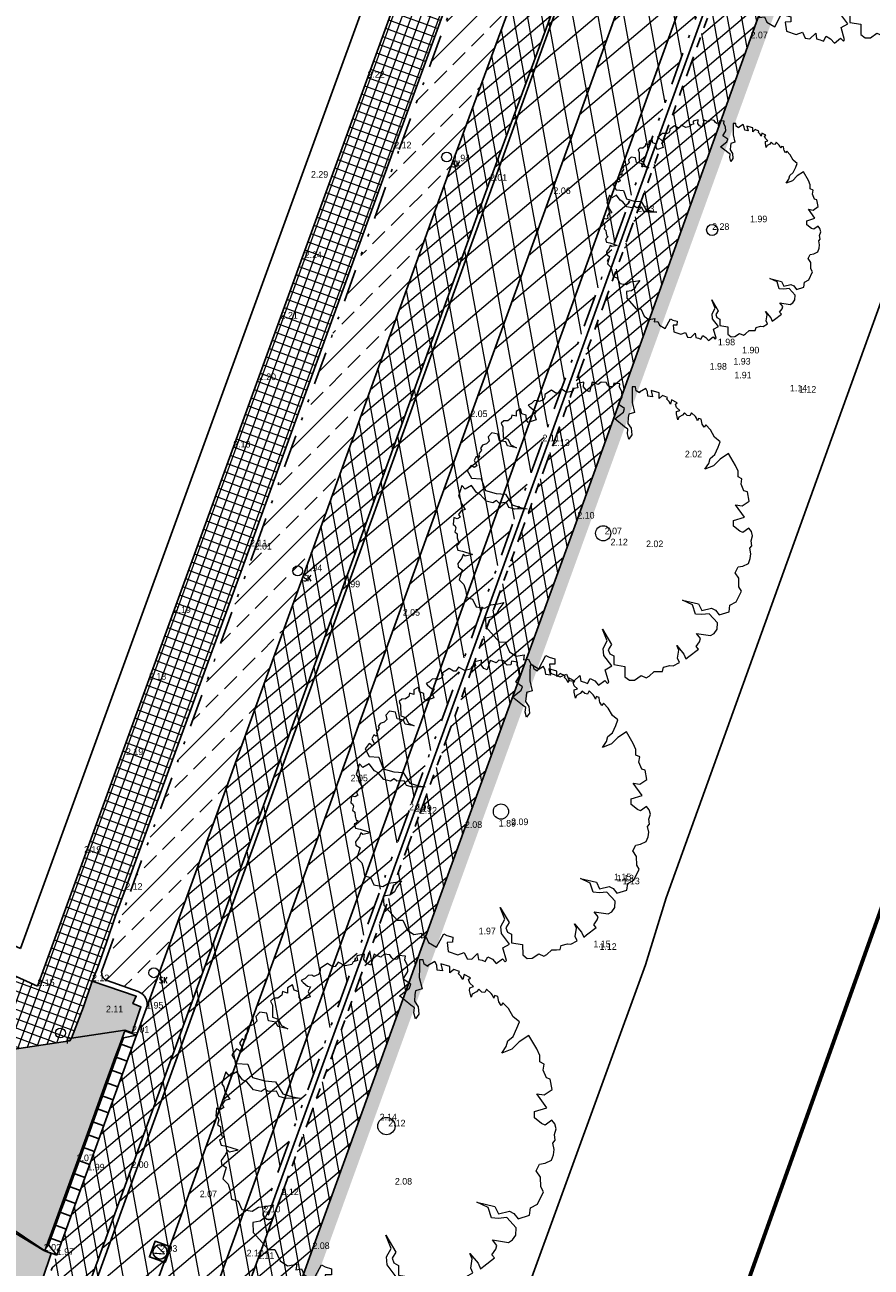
# Model space of a CAD drawing. Header units: metres. Extents: x 136326 to 137932, y 453212 to 454725.
# Tile 56 of 92: x 136622 to 136652, y 453976 to 454021. Entities that reach past the tile are written whole.
import ezdxf
from ezdxf.enums import TextEntityAlignment as Align

# ---------------------------------------------------------------- set-up
doc = ezdxf.new("R2010")
doc.units = ezdxf.units.M
doc.linetypes.add('DIVIDE__G5', pattern=[3.75, 1.5, -0.75, 0, -0.75, 0, -0.75])
doc.linetypes.add('PHANTOM__G5', pattern=[5.25, 1.5, -0.75, 0.75, -0.75, 0.75, -0.75])
for name, color, linetype, lineweight in [('-DR-alg-bladkaders viewports', 7, 'Continuous', 60), ('-DR-bs-boom', 253, 'Continuous', 13), ('-DR-v-gr-gras', 72, 'Continuous', 9), ('-DR-v-vh-arc-asfalt opbreken', 252, 'Continuous', 9), ('-DR-v-vh-arc-asfalt opbreken middengeleiders', 252, 'Continuous', 9), ('-DR-v-vh-arc-bss grijs keiformaat', 252, 'Continuous', 9), ('-DR-v-vh-arc-dubbelklinkers', 254, 'Continuous', 9), ('-DR-v-vh-arc-tegels', 252, 'Continuous', 9)]:
    doc.layers.add(name, color=color, linetype=linetype, lineweight=lineweight)
doc.layers.add('-DR-alg-hulplijnen', color=210, linetype='Continuous', plot=False)
doc.layers.add('-DR-alg-hulplijnen hartlijn asfalt nieuwe fietsstraat', color=7, linetype='Continuous', true_color=0xad72b6, plot=False)
doc.layers.add('-DR-alg-hulplijnen kantverharding asfalt nieuwe fietsstraat', color=7, linetype='Continuous', true_color=0xff9429, plot=False)
for name, color, linetype in [('-DR-alg-projectgrens 1-200', 3, 'PROJECTGRENS_1-200'), ('-DR-bs-txt-hoogtemaat', 253, 'Continuous'), ('-DR-nw-vh-scheiding erfgrens en bebouwing', 3, 'Continuous'), ('-DR-v-rio-putafdekking', 1, 'Continuous'), ('-DR-v-vh-band 18-20x25', 5, 'DIVIDE__G5'), ('-DR-v-vh-band achterkant band', 1, 'Continuous'), ('-DR-v-vh-band inritband 450x150x500mm', 2, 'Continuous'), ('-DR-v-vh-band RWS', 5, 'PHANTOM__G5'), ('-DR-v-vh-kantverharding', 4, 'Continuous'), ('-DR-v-vh-kantverharding asfalt fietspad', 2, 'Continuous')]:
    doc.layers.add(name, color=color, linetype=linetype)
for name, color, linetype, lineweight, true_color in [('-DR-v-inr-wegbebakening-diamantkoppaal', 1, 'Continuous', 0, 0xff0000), ('-DR-v-vh-arc-asfalt fietspad', 7, 'Continuous', 9, 0xdfbfc7), ('B-ME-IE-MEUBILAIR_STRAATKOLK-S', 1, 'Continuous', 0, 0xff0000)]:
    doc.layers.add(name, color=color, linetype=linetype, lineweight=lineweight, true_color=true_color)
doc.styles.add('18_100', font='romans', dxfattribs={"width": 0.8, "height": 0.18})
doc.styles.add('18_200', font='romans', dxfattribs={"width": 0.8, "height": 0.36})
doc.styles.add('Drong', font='txt', dxfattribs={"height": 1.8})
doc.linetypes.add('PROJECTGRENS_1-200', pattern='A,0.32,-0.13,[133,ltypeshp.shx,S=0.13,R=0,X=-0.13,Y=0],-0.13,1.27', length=1.85)
pattern_1 = [(220.33562535, (0, 0), (0.3301045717, -0.388755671), []), (280.33562535, (0, 0), (0.5017245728, 0.0915011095), [])]
pattern_2 = [(220.33563, (136419.718, 453326.2367), (0.5825375, -0.6860394), []), (280.33563, (136419.718, 453326.2367), (0.8853963, 0.16147255), [])]

# ---------------------------------------------------------------- blocks, each defined once
blk = doc.blocks.new('*U48')
for points in [[(2.899, 7.99), (2.468, 8.147), (2.298, 7.677), (2.729, 7.52)], [(2.729, 7.52), (2.298, 7.677), (2.127, 7.207), (2.558, 7.05)], [(2.899, 7.99), (2.43, 7.895), (2.345, 7.66)], [(2.345, 7.66), (2.174, 7.19)], [(2.558, 7.05), (2.127, 7.207), (1.956, 6.737), (2.388, 6.58)], [(2.174, 7.19), (2.003, 6.72)], [(2.388, 6.58), (1.956, 6.737), (1.786, 6.267), (2.217, 6.11)], [(2.003, 6.72), (1.833, 6.25)], [(2.217, 6.11), (1.786, 6.267), (1.615, 5.797), (2.047, 5.64)], [(1.833, 6.25), (1.662, 5.78)], [(2.047, 5.64), (1.615, 5.797), (1.445, 5.327), (1.876, 5.17)], [(1.662, 5.78), (1.492, 5.31)], [(1.876, 5.17), (1.445, 5.327), (1.274, 4.857), (1.705, 4.7)], [(1.492, 5.31), (1.321, 4.84)], [(1.705, 4.7), (1.274, 4.857), (1.104, 4.387), (1.535, 4.23)], [(1.321, 4.84), (1.151, 4.37)], [(1.535, 4.23), (1.104, 4.387), (0.933, 3.917), (1.364, 3.76)], [(1.151, 4.37), (0.98, 3.9)], [(1.364, 3.76), (0.933, 3.917), (0.763, 3.447), (1.194, 3.29)], [(0.98, 3.9), (0.81, 3.43)], [(1.194, 3.29), (0.763, 3.447), (0.592, 2.977), (1.023, 2.82)], [(0.81, 3.43), (0.639, 2.959)], [(1.023, 2.82), (0.592, 2.977), (0.422, 2.507), (0.853, 2.35)], [(0.639, 2.959), (0.469, 2.489)], [(0.853, 2.35), (0.422, 2.507), (0.251, 2.037), (0.682, 1.88)], [(0.469, 2.489), (0.298, 2.019)], [(0.682, 1.88), (0.251, 2.037), (0.08, 1.567), (0.512, 1.41)], [(0.298, 2.019), (0.127, 1.549)], [(0.512, 1.41), (0.08, 1.567), (-0.09, 1.096), (0.341, 0.94)], [(0.127, 1.549), (-0.043, 1.079)], [(0.341, 0.94), (-0.09, 1.096), (-0.261, 0.626), (0.171, 0.47)], [(-0.043, 1.079), (-0.214, 0.609)], [(0.171, 0.47), (-0.261, 0.626), (-0.431, 0.156), (0, 0)], [(0, 0), (-0.299, 0.374), (-0.214, 0.609)]]:
    blk.add_lwpolyline(points)
blk = doc.blocks.new('STRAATKOLK')
blk.add_ellipse((0, 0), major_axis=(-0.127, 0.127), ratio=1, start_param=3.926991, end_param=10.210176)
at = {"style": '18_100', "width": 0.8}
blk.add_text('SK', height=0.216, dxfattribs=at).set_placement((0.193, -0.375))
at = {"style": '18_200', "width": 0.8}
blk.add_attdef('HOOGTE', (0.29, 0.211), '', height=0.25, dxfattribs=at)
blk = doc.blocks.new('PAAL')
blk.add_ellipse((0, 0), major_axis=(-0.181, 0), ratio=1, start_param=3.926991, end_param=10.210176)
at = {"style": '18_200', "width": 0.8}
blk.add_text('P', height=0.218, dxfattribs=at).set_placement((0.219, -0.382))
blk.add_attdef('HOOGTE', (0.236, 0.203), '', height=0.25, dxfattribs=at)
blk = doc.blocks.new('Boom bestaand 1')
blk.add_lwpolyline([(-0.0612, 0.3923), (-0.0736, 0.4117), (-0.087, 0.4225), (-0.0926, 0.4415), (-0.1106, 0.4615), (-0.1242, 0.4751), (-0.1453, 0.464), (-0.1728, 0.4611), (-0.1945, 0.4533), (-0.1892, 0.4456), (-0.2017, 0.4432), (-0.2068, 0.4444), (-0.2172, 0.4471), (-0.2235, 0.4396), (-0.2169, 0.4339), (-0.2271, 0.4339), (-0.2331, 0.433), (-0.2499, 0.4257), (-0.2427, 0.4167), (-0.2476, 0.4092), (-0.2589, 0.4043), (-0.2544, 0.3953), (-0.2533, 0.3814), (-0.2458, 0.3746), (-0.266, 0.3788), (-0.2728, 0.3822), (-0.2717, 0.3934), (-0.2848, 0.3874), (-0.2965, 0.3882), (-0.2987, 0.3953), (-0.3145, 0.3822), (-0.3029, 0.3735), (-0.3141, 0.372), (-0.3232, 0.3686), (-0.3277, 0.3731), (-0.3404, 0.3607), (-0.3359, 0.3465), (-0.3526, 0.3537), (-0.3703, 0.3325), (-0.3491, 0.329), (-0.3569, 0.3156), (-0.371, 0.3198), (-0.3837, 0.3191), (-0.3802, 0.2951), (-0.3781, 0.2944), (-0.3887, 0.2873), (-0.4014, 0.2902), (-0.4056, 0.2803), (-0.3837, 0.2704), (-0.359, 0.2591), (-0.3251, 0.2535), (-0.3272, 0.2337), (-0.318, 0.228), (-0.3011, 0.2189), (-0.282, 0.2224), (-0.2608, 0.2153), (-0.2523, 0.2012), (-0.27, 0.204), (-0.2834, 0.2118), (-0.2947, 0.2047), (-0.3322, 0.185), (-0.3413, 0.2203), (-0.3505, 0.2287), (-0.3724, 0.2146), (-0.388, 0.2358), (-0.4042, 0.2415), (-0.4226, 0.2415), (-0.4315, 0.2467), (-0.4416, 0.2292), (-0.4325, 0.2224), (-0.436, 0.2111), (-0.4423, 0.2083), (-0.453, 0.2067), (-0.4613, 0.1921), (-0.4572, 0.18), (-0.4671, 0.1702), (-0.4727, 0.1652), (-0.4473, 0.144), (-0.4565, 0.1356), (-0.4706, 0.132), (-0.484, 0.1398), (-0.4883, 0.1172), (-0.4847, 0.1158), (-0.4748, 0.1137), (-0.477, 0.101), (-0.4713, 0.0946), (-0.4748, 0.0748), (-0.4932, 0.0607), (-0.4854, 0.0473), (-0.4875, 0.0402), (-0.5017, 0.0304), (-0.4974, 0.0049), (-0.4897, 0.0021), (-0.4832, -0.006), (-0.4832, -0.0211), (-0.4886, -0.0247), (-0.4921, -0.0353), (-0.4877, -0.0469), (-0.4868, -0.0593), (-0.4797, -0.0567), (-0.4646, -0.0487), (-0.4592, -0.0416), (-0.4495, -0.0531), (-0.4326, -0.0549), (-0.4342, -0.0824), (-0.4439, -0.0844), (-0.4591, -0.0789), (-0.4694, -0.0898), (-0.4853, -0.0874), (-0.4835, -0.1044), (-0.469, -0.1108), (-0.4787, -0.1222), (-0.4698, -0.128), (-0.4666, -0.142), (-0.4712, -0.1535), (-0.4673, -0.1649), (-0.4544, -0.1649), (-0.422, -0.1781), (-0.41, -0.1658), (-0.3893, -0.1644), (-0.3736, -0.1512), (-0.391, -0.1753), (-0.4052, -0.1753), (-0.417, -0.1934), (-0.4393, -0.1893), (-0.4502, -0.206), (-0.443, -0.2225), (-0.4293, -0.2254), (-0.424, -0.2366), (-0.4254, -0.251), (-0.4188, -0.2613), (-0.4123, -0.2603), (-0.4066, -0.2696), (-0.4013, -0.2747), (-0.3966, -0.2735), (-0.3925, -0.2806), (-0.3993, -0.2847), (-0.3905, -0.2962), (-0.3764, -0.2947), (-0.3703, -0.2952), (-0.369, -0.3047), (-0.3739, -0.3072), (-0.379, -0.3111), (-0.3686, -0.3301), (-0.3402, -0.3274), (-0.325, -0.2991), (-0.284, -0.3012), (-0.2611, -0.2728), (-0.2463, -0.245), (-0.2054, -0.239), (-0.1868, -0.2166), (-0.1743, -0.1981), (-0.1896, -0.2363), (-0.2027, -0.2526), (-0.2201, -0.2532), (-0.2283, -0.2756), (-0.2392, -0.281), (-0.237, -0.2947), (-0.2507, -0.3132), (-0.2791, -0.3219), (-0.2898, -0.3304), (-0.3173, -0.3368), (-0.3146, -0.3612), (-0.3304, -0.3661), (-0.3025, -0.3907), (-0.2927, -0.3885), (-0.278, -0.3918), (-0.2529, -0.3874), (-0.2548, -0.4016), (-0.2471, -0.4137), (-0.2373, -0.413), (-0.2359, -0.4235), (-0.244, -0.4329), (-0.2234, -0.4441), (-0.2184, -0.4397), (-0.2103, -0.44), (-0.1991, -0.4488), (-0.19, -0.4441), (-0.1778, -0.4485), (-0.164, -0.4505), (-0.1606, -0.4451), (-0.1549, -0.4573), (-0.1555, -0.4613), (-0.14, -0.4627), (-0.1312, -0.4505), (-0.1096, -0.4259), (-0.1073, -0.4238), (-0.1116, -0.4488), (-0.1194, -0.4525), (-0.1103, -0.462), (-0.0992, -0.4807), (-0.089, -0.4841), (-0.0747, -0.4752), (-0.0482, -0.4977), (-0.0278, -0.4895), (-0.0108, -0.4916), (0.0157, -0.4977), (0.0286, -0.4827), (0.0558, -0.482), (0.072, -0.457), (0.069, -0.4349), (0.0757, -0.4119), (0.0796, -0.3924), (0.0927, -0.4156), (0.1039, -0.4278), (0.1075, -0.4466), (0.1025, -0.468), (0.1299, -0.4785), (0.1933, -0.4575), (0.2001, -0.44), (0.2363, -0.4392), (0.2587, -0.4253), (0.2652, -0.3991), (0.2784, -0.4081), (0.2832, -0.3913), (0.3018, -0.3913), (0.3264, -0.3733), (0.2952, -0.3338), (0.3048, -0.3266), (0.3174, -0.3112), (0.333, -0.3182), (0.3264, -0.335), (0.3552, -0.3436), (0.3781, -0.3189), (0.3793, -0.296), (0.4017, -0.296), (0.4096, -0.2826), (0.4002, -0.2572), (0.4186, -0.2622), (0.4261, -0.2522), (0.4345, -0.2443), (0.4231, -0.2298), (0.4365, -0.2194), (0.4544, -0.2139), (0.448, -0.1886), (0.4609, -0.1841), (0.4584, -0.1786), (0.4161, -0.1731), (0.4136, -0.1478), (0.3708, -0.1582), (0.3489, -0.1512), (0.3315, -0.1289), (0.2902, -0.1279), (0.3474, -0.1209), (0.3593, -0.1378), (0.3737, -0.1384), (0.3856, -0.1284), (0.4119, -0.1403), (0.4319, -0.109), (0.4632, -0.1221), (0.4795, -0.1133), (0.4858, -0.0977), (0.4808, -0.0718), (0.4943, -0.0594), (0.4931, -0.0482), (0.4862, -0.0269), (0.4918, -0.0131), (0.4962, -0.0015), (0.4851, 0.0073), (0.4884, 0.0283), (0.494, 0.0383), (0.4918, 0.0615), (0.4763, 0.0609), (0.4531, 0.0758), (0.4365, 0.0758), (0.4719, 0.0863), (0.489, 0.0863), (0.4862, 0.0979), (0.4761, 0.1368), (0.4651, 0.1329), (0.455, 0.15), (0.4464, 0.1571), (0.4261, 0.1516), (0.4511, 0.1914), (0.4495, 0.2054), (0.4402, 0.2194), (0.4215, 0.2288), (0.3832, 0.2155), (0.3754, 0.1921), (0.3661, 0.1742), (0.3341, 0.1773), (0.3068, 0.1532), (0.3395, 0.1968), (0.3637, 0.1976), (0.3692, 0.2304), (0.3801, 0.2397), (0.3996, 0.2444), (0.4034, 0.279), (0.3842, 0.2903), (0.3824, 0.313), (0.3563, 0.3433), (0.3406, 0.3414), (0.3141, 0.3521), (0.2925, 0.3482), (0.2787, 0.3649), (0.2826, 0.3806), (0.2817, 0.4012), (0.2696, 0.4131), (0.256, 0.4212), (0.2376, 0.4248), (0.2327, 0.4339), (0.2168, 0.4384), (0.2036, 0.45), (0.1887, 0.4518), (0.1757, 0.4483), (0.1806, 0.4248), (0.1727, 0.4169), (0.1492, 0.4041), (0.1325, 0.412), (0.1367, 0.4496), (0.0873, 0.4385), (0.0991, 0.4571), (0.0942, 0.4846), (0.0638, 0.4915), (0.0559, 0.4826), (0.0314, 0.4826), (0.0166, 0.4925), (0.0058, 0.4836), (-0.0114, 0.491), (-0.0324, 0.4905), (-0.0772, 0.485), (-0.0717, 0.4517), (-0.0599, 0.4236), (-0.0612, 0.3923)])
blk.add_circle((0, 0), 0.0251)
blk = doc.blocks.new('*U146')
at = {"color": 0}
blk.add_lwpolyline([(-0.276, -0.332), (0.331, -0.276), (0.276, 0.331), (-0.332, 0.276)], close=True, dxfattribs=at)
at = {"color": 0, "ltscale": 0.5}
blk.add_circle((0, 0), 0.26, dxfattribs=at)
at = {"style": 'Drong'}
blk.add_text('V', height=0.36, dxfattribs=at).set_placement((0, 0), align=Align.MIDDLE_CENTER)

msp = doc.modelspace()

# ---------------------------------------------------------------- hatches: boundary and pattern name
at = {"layer": '-DR-v-gr-gras'}
h = msp.add_hatch(dxfattribs=at)
h.set_pattern_fill('ANSI36', color=256, scale=0.2, angle=79.41894637)
edge = h.paths.add_edge_path()
edge.add_line((136620.924, 453946.514), (136619.567, 453941.726))
edge.add_line((136619.567, 453941.726), (136619.427, 453941.385))
edge.add_line((136619.427, 453941.385), (136619.061, 453940.311))
edge.add_line((136619.061, 453940.311), (136618.721, 453939.229))
edge.add_line((136618.721, 453939.229), (136618.41, 453938.138))
edge.add_line((136618.41, 453938.138), (136618.143, 453937.108))
edge.add_line((136618.143, 453937.108), (136617.901, 453936.071))
edge.add_line((136617.901, 453936.071), (136617.683, 453935.029))
edge.add_line((136617.683, 453935.029), (136617.41, 453933.537))
edge.add_line((136617.41, 453933.537), (136620.588, 453942.314))
edge.add_arc((136570.849, 453960.325), 52.9, 340.0947, 343.9087)
edge.add_line((136621.676, 453945.662), (136623.253, 453951.13))
edge.add_arc((136668.508, 453938.075), 47.1, 160.0947, 163.9087, ccw=False)
edge.add_line((136624.222, 453954.111), (136660.14, 454053.226))
edge.add_line((136660.14, 454053.226), (136661.74, 454052.55))
edge.add_line((136661.74, 454052.55), (136663.585, 454057.802))
edge.add_line((136663.585, 454057.802), (136661.993, 454058.364))
edge.add_line((136661.993, 454058.364), (136664.665, 454065.706))
edge.add_line((136664.665, 454065.706), (136668.938, 454064.154))
edge.add_line((136668.938, 454064.154), (136671.612, 454071.617))
edge.add_line((136671.612, 454071.617), (136667.338, 454073.17))
edge.add_line((136667.338, 454073.17), (136678.286, 454103.417))
edge.add_line((136678.286, 454103.417), (136677.838, 454103.577))
edge.add_line((136677.838, 454103.577), (136624.842, 453957.248))
edge.add_arc((136522.638, 453991.382), 107.753, 338.1487, 341.53191, ccw=False)
edge.add_line((136622.649, 453951.276), (136620.924, 453946.514))
at = {"layer": '-DR-v-vh-arc-asfalt fietspad', "transparency": 33554687}
h = msp.add_hatch(dxfattribs=at)
h.set_pattern_fill('AVH-ASFALT', color=256, scale=0.51, angle=90, pattern_type=2)
h.set_pattern_definition(pattern_1)
h.paths.add_polyline_path([(136656.308, 454065.166), (136663.004, 454083.701), (136669.938, 454102.887), (136672.004, 454108.61), (136672.693, 454110.578), (136671.31, 454111.062), (136669.956, 454107.278), (136668.618, 454103.482), (136668.617, 454103.482), (136667.058, 454099.261), (136666.358, 454097.293), (136666.357, 454097.292), (136664.135, 454091.174), (136663.621, 454089.757), (136661.157, 454082.938), (136659.53, 454078.444), (136659.186, 454077.476), (136659.186, 454077.476), (136654.827, 454065.372), (136653.02, 454060.383), (136651.126, 454055.17), (136648.108, 454046.877), (136642.614, 454031.599), (136639.152, 454022.116), (136637.07, 454016.463), (136631.69, 454001.563), (136625.917, 453985.672), (136627.306, 453985.166), (136633.071, 454000.98), (136638.415, 454015.753), (136640.542, 454021.524), (136644.041, 454031.302), (136649.064, 454045.153), (136652.348, 454054.228)])
h = msp.add_hatch(dxfattribs=at)
h.set_pattern_fill('AVH-ASFALT', color=256, scale=0.51, angle=90, pattern_type=2)
h.set_pattern_definition(pattern_1)
h.paths.add_polyline_path([(136647.89, 454020.93), (136650.618, 454028.462), (136656.743, 454045.298), (136659.72, 454053.403), (136661.505, 454058.537), (136667.532, 454075.169), (136675.914, 454098.343), (136674.29, 454098.931), (136666.005, 454076.032), (136659.464, 454057.915), (136654.589, 454044.46), (136649.069, 454029.247), (136643.77, 454014.619), (136640.689, 454006.116), (136635.86, 453992.762), (136630.836, 453978.896), (136630.548, 453978.123), (136629.397, 453974.956), (136629.121, 453974.193), (136627.544, 453969.823), (136621.958, 453954.39), (136617.488, 453942.089), (136619.427, 453941.385), (136619.567, 453941.726), (136620.942, 453946.579), (136622.649, 453951.276), (136627.034, 453963.22), (136631.962, 453976.935), (136637.506, 453992.237), (136641.593, 454003.478)])
h = msp.add_hatch(dxfattribs=at)
h.set_pattern_fill('AVH-ASFALT', color=256, scale=0.51, angle=90, pattern_type=2)
h.set_pattern_definition(pattern_1)
edge = h.paths.add_edge_path()
edge.add_line((136616.794, 453956.801), (136616.981, 453956.733))
edge.add_line((136616.981, 453956.733), (136620.358, 453966.137))
edge.add_line((136620.358, 453966.137), (136625.379, 453979.879))
edge.add_line((136625.379, 453979.879), (136627.306, 453985.166))
edge.add_line((136627.306, 453985.166), (136625.917, 453985.672))
edge.add_line((136625.917, 453985.672), (136625.567, 453984.708))
edge.add_line((136625.567, 453984.708), (136625.567, 453984.708))
edge.add_line((136625.567, 453984.708), (136625.567, 453984.708))
edge.add_line((136625.567, 453984.708), (136623.781, 453979.791))
edge.add_line((136623.781, 453979.791), (136622.668, 453976.718))
edge.add_line((136622.668, 453976.718), (136621.61, 453973.807))
edge.add_line((136621.61, 453973.807), (136621.115, 453972.415))
edge.add_line((136621.115, 453972.415), (136619.001, 453966.561))
edge.add_line((136619.001, 453966.561), (136615.316, 453956.409))
edge.add_line((136615.316, 453956.409), (136613.663, 453951.914))
edge.add_line((136613.663, 453951.914), (136612.621, 453948.981))
edge.add_line((136612.621, 453948.981), (136612.62, 453948.979))
edge.add_line((136612.62, 453948.979), (136612.244, 453947.963))
edge.add_line((136612.244, 453947.963), (136610.482, 453943.035))
edge.add_line((136610.482, 453943.035), (136608.703, 453938.146))
edge.add_line((136608.703, 453938.146), (136608.351, 453937.161))
edge.add_line((136608.351, 453937.161), (136606.705, 453932.601))
edge.add_line((136606.705, 453932.601), (136607.31, 453932.372))
edge.add_line((136607.31, 453932.372), (136612.599, 453946.977))
edge.add_line((136612.599, 453946.977), (136615.557, 453953.711))
edge.add_arc((136569.781, 453973.824), 50, 336.2806, 340.0947)
at = {"layer": '-DR-v-vh-arc-asfalt opbreken'}
h = msp.add_hatch(dxfattribs=at)
h.set_pattern_fill('AVH-ASFALT_LAAG1-D', color=256, scale=30, angle=90, pattern_type=2)
h.set_pattern_definition([(220.33562535, (0, 0), (0.5825374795, -0.6860394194), []), (280.33562535, (0, 0), (0.885396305, 0.1614725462), [])])
edge = h.paths.add_edge_path()
edge.add_arc((131612.225, 456007.959), 5406.441, 339.979349, 340.472831)
edge.add_line((136707.704, 454200.835), (136710.127, 454199.976))
edge.add_line((136710.127, 454199.976), (136706.639, 454190.134))
edge.add_line((136706.639, 454190.134), (136694.101, 454155.142))
edge.add_line((136694.101, 454155.142), (136688.123, 454138.564))
edge.add_line((136688.123, 454138.564), (136682.044, 454121.674))
edge.add_line((136682.044, 454121.674), (136681.656, 454120.544))
edge.add_line((136681.656, 454120.544), (136681.373, 454119.757))
edge.add_line((136681.373, 454119.757), (136681.03, 454118.82))
edge.add_line((136681.03, 454118.82), (136680.618, 454117.679))
edge.add_line((136680.618, 454117.679), (136679.872, 454115.616))
edge.add_line((136679.872, 454115.616), (136680.027, 454115.442))
edge.add_line((136680.027, 454115.442), (136680.25, 454115.49))
edge.add_line((136680.25, 454115.49), (136678.386, 454110.359))
edge.add_line((136678.386, 454110.359), (136676.585, 454105.348))
edge.add_line((136676.585, 454105.348), (136674.76, 454100.281))
edge.add_line((136674.76, 454100.281), (136674.596, 454100.443))
edge.add_line((136674.596, 454100.443), (136674.374, 454100.392))
edge.add_line((136674.374, 454100.392), (136665.601, 454076.102))
edge.add_line((136665.601, 454076.102), (136659.089, 454058.046))
edge.add_line((136659.089, 454058.046), (136654.175, 454044.495))
edge.add_line((136654.175, 454044.495), (136648.703, 454029.418))
edge.add_line((136648.703, 454029.418), (136643.338, 454014.611))
edge.add_line((136643.338, 454014.611), (136640.327, 454006.287))
edge.add_line((136640.327, 454006.287), (136635.475, 453992.877))
edge.add_line((136635.475, 453992.877), (136630.176, 453978.268))
edge.add_line((136630.176, 453978.268), (136630.153, 453978.13))
edge.add_line((136630.153, 453978.13), (136630.323, 453977.996))
edge.add_line((136630.323, 453977.996), (136630.521, 453978.048))
edge.add_line((136630.521, 453978.048), (136629.43, 453975.047))
edge.add_line((136629.43, 453975.047), (136629.277, 453975.222))
edge.add_line((136629.277, 453975.222), (136629.058, 453975.171))
edge.add_line((136629.058, 453975.171), (136627.196, 453970.009))
edge.add_line((136627.196, 453970.009), (136621.583, 453954.529))
edge.add_line((136621.583, 453954.529), (136617.019, 453941.922))
edge.add_line((136617.019, 453941.922), (136614.719, 453935.574))
edge.add_line((136614.719, 453935.574), (136611.608, 453926.881))
edge.add_line((136611.608, 453926.881), (136610.698, 453924.436))
edge.add_line((136610.698, 453924.436), (136610.22, 453923.15))
edge.add_line((136610.22, 453923.15), (136607.739, 453924.45))
edge.add_line((136607.739, 453924.45), (136610.21, 453931.275))
edge.add_line((136610.21, 453931.275), (136611.017, 453933.503))
edge.add_line((136611.017, 453933.503), (136620.111, 453958.618))
edge.add_line((136620.111, 453958.618), (136618.13, 453959.316))
edge.add_line((136618.13, 453959.316), (136622.836, 453972.312))
edge.add_line((136622.836, 453972.312), (136624.813, 453971.603))
edge.add_line((136624.813, 453971.603), (136653.378, 454050.49))
edge.add_line((136653.378, 454050.49), (136651.397, 454051.188))
edge.add_line((136651.397, 454051.188), (136660.433, 454076.142))
edge.add_line((136660.433, 454076.142), (136662.404, 454075.417))
edge.add_line((136662.404, 454075.417), (136687.258, 454144.055))
edge.add_line((136687.258, 454144.055), (136685.277, 454144.754))
edge.add_line((136685.277, 454144.754), (136689.983, 454157.75))
edge.add_line((136689.983, 454157.75), (136691.951, 454157.016))
h.paths.add_polyline_path([(136604.474, 453926.617), (136605.139, 453926.376), (136607.31, 453932.372), (136606.705, 453932.601), (136605.622, 453929.654), (136604.782, 453927.35), (136604.682, 453927.067), (136604.525, 453926.704)])
h = msp.add_hatch(dxfattribs=at)
h.set_pattern_fill('AVH-ASFALT_LAAG1-D', color=256, scale=30, angle=90, pattern_type=2)
h.set_pattern_definition(pattern_2)
h.paths.add_polyline_path([(136616.982, 453956.733), (136617.17, 453956.665), (136695.271, 454172.352), (136705.725, 454201.537), (136705.402, 454201.651), (136699.033, 454183.758), (136693.663, 454168.822), (136685.673, 454146.49), (136684.483, 454143.233), (136680.523, 454132.196), (136676.421, 454120.841), (136676.326, 454120.548), (136675.923, 454119.409), (136675.625, 454118.638), (136672.054, 454108.752), (136672.004, 454108.61), (136669.938, 454102.887), (136656.308, 454065.166), (136652.348, 454054.228), (136649.064, 454045.153), (136644.041, 454031.302), (136640.542, 454021.524), (136638.415, 454015.753), (136633.071, 454000.98), (136625.379, 453979.879), (136625.055, 453978.991)])
h = msp.add_hatch(dxfattribs=at)
h.set_pattern_fill('AVH-ASFALT_LAAG1-D', color=256, scale=30, angle=90, pattern_type=2)
h.set_pattern_definition(pattern_2)
h.paths.add_polyline_path([(136620.111, 453958.618), (136618.13, 453959.316), (136617.17, 453956.665), (136616.981, 453956.733), (136616.962, 453956.681), (136614.087, 453948.539), (136610.039, 453937.562), (136608.832, 453934.313), (136611.017, 453933.503)])
h.paths.add_polyline_path([(136622.836, 453972.312), (136624.813, 453971.604), (136653.378, 454050.49), (136651.397, 454051.188)])
at = {"layer": '-DR-v-vh-arc-asfalt opbreken middengeleiders'}
h = msp.add_hatch(color=256, dxfattribs=at)
h.dxf.hatch_style = 1
h.paths.add_polyline_path([(136625.726, 453985.741), (136625.432, 453985.855), (136625.557, 453986.121), (136623.948, 453986.67), (136623.643, 453985.735), (136623.207, 453984.601), (136625.138, 453984.888), (136625.403, 453984.797)])
h = msp.add_hatch(color=256, dxfattribs=at)
h.dxf.hatch_style = 1
h.paths.add_polyline_path([(136619.484, 453974.352), (136621.063, 453973.741), (136621.179, 453974.043), (136621.456, 453973.952), (136622.142, 453975.846), (136622.468, 453976.776), (136622.197, 453976.879), (136620.723, 453977.782)])
at = {"layer": '-DR-v-vh-arc-bss grijs keiformaat'}
h = msp.add_hatch(dxfattribs=at)
h.set_pattern_fill('ANSI33', color=256, scale=0.2)
h.paths.add_polyline_path([(136646.258, 454047.573), (136646.242, 454047.521), (136646.237, 454047.466), (136646.241, 454047.412), (136646.256, 454047.359), (136646.289, 454047.297), (136646.336, 454047.244), (136646.395, 454047.204), (136646.461, 454047.18), (136647.698, 454046.714), (136647.724, 454046.695), (136647.748, 454046.672), (136647.768, 454046.647), (136647.785, 454046.619), (136647.8, 454046.583), (136647.808, 454046.545), (136647.811, 454046.506), (136647.807, 454046.467), (136647.354, 454045.269), (136647.34, 454045.235), (136647.319, 454045.204), (136647.293, 454045.178), (136647.262, 454045.157), (136647.229, 454045.143), (136647.194, 454045.135), (136647.158, 454045.134), (136647.122, 454045.14), (136645.874, 454045.595), (136645.816, 454045.618), (136645.755, 454045.628), (136645.693, 454045.623), (136645.634, 454045.604), (136645.582, 454045.573), (136645.539, 454045.531), (136645.506, 454045.48), (136645.485, 454045.423), (136640.778, 454032.439), (136637.304, 454022.852), (136635.115, 454016.891), (136629.862, 454002.353), (136625.342, 453989.925), (136624.317, 453987.088), (136624.297, 453987.01), (136624.299, 453986.93), (136624.322, 453986.853), (136624.356, 453986.796), (136624.402, 453986.748), (136624.457, 453986.712), (136625.63, 453986.292), (136625.71, 453986.252), (136625.774, 453986.21), (136625.804, 453986.184), (136625.833, 453986.156), (136625.858, 453986.126), (136625.881, 453986.093), (136625.928, 453985.994), (136625.951, 453985.887), (136625.947, 453985.777), (136625.917, 453985.672), (136631.69, 454001.563), (136637.07, 454016.463), (136639.152, 454022.116), (136642.614, 454031.599), (136648.108, 454046.877), (136651.126, 454055.17), (136653.02, 454060.383), (136654.827, 454065.372), (136659.202, 454077.521), (136659.181, 454077.477), (136659.155, 454077.432), (136659.131, 454077.397), (136659.097, 454077.359), (136659.063, 454077.326), (136659.021, 454077.293), (136658.9, 454077.23), (136658.826, 454077.21), (136658.745, 454077.201), (136658.659, 454077.205), (136658.569, 454077.225), (136657.415, 454077.591), (136657.373, 454077.62), (136657.326, 454077.637), (136657.276, 454077.642), (136657.226, 454077.635), (136657.178, 454077.614), (136657.136, 454077.582), (136657.105, 454077.54), (136657.085, 454077.492), (136652.981, 454066.144), (136649.234, 454055.784)])
at = {"layer": '-DR-v-vh-arc-dubbelklinkers'}
h = msp.add_hatch(color=256, dxfattribs=at)
h.dxf.hatch_style = 1
h.paths.add_polyline_path([(136623.942, 453981.575), (136624.113, 453982.045), (136624.283, 453982.515), (136624.454, 453982.985), (136624.624, 453983.455), (136624.795, 453983.925), (136624.966, 453984.395), (136625.136, 453984.865), (136625.138, 453984.888), (136623.207, 453984.601), (136623.144, 453984.506), (136618.69, 453983.84), (136616.869, 453984.652), (136615.243, 453981.184), (136615.148, 453981), (136617.302, 453980.056), (136619.113, 453978.915), (136620.752, 453977.866), (136622.237, 453976.874), (136622.407, 453977.344), (136622.578, 453977.814), (136622.748, 453978.285), (136622.919, 453978.755), (136623.09, 453979.225), (136623.26, 453979.695), (136623.431, 453980.165), (136623.601, 453980.635), (136623.772, 453981.105)])
at = {"layer": '-DR-v-vh-arc-tegels'}
h = msp.add_hatch(dxfattribs=at)
h.set_pattern_fill('ANSI37', color=256, scale=0.1, angle=295.01)
h.paths.add_polyline_path([(136660.696, 454083.079), (136663.164, 454089.918), (136663.442, 454089.81), (136663.936, 454091.241), (136663.665, 454091.352), (136663.771, 454091.618), (136662.192, 454092.207), (136664.225, 454097.813), (136665.157, 454100.41), (136665.19, 454100.502), (136663.624, 454101.591), (136660.715, 454103.619), (136660.671, 454103.288), (136660.669, 454103.274), (136660.569, 454103.295), (136659.728, 454103.47), (136659.683, 454103.487), (136659.636, 454103.492), (136659.589, 454103.485), (136659.545, 454103.467), (136659.507, 454103.439), (136659.483, 454103.411), (136659.465, 454103.379), (136659.453, 454103.344), (136659.448, 454103.307), (136659.353, 454102.861), (136659.297, 454102.636), (136659.191, 454102.43), (136659.041, 454102.253), (136658.854, 454102.116), (136658.621, 454102.019), (136658.372, 454101.984), (136658.121, 454102.011), (136657.634, 454099.549), (136661.732, 454098.715), (136662.369, 454097.616), (136662.13, 454096.924), (136648.949, 454060.698), (136648.67, 454060.832), (136645.717, 454052.522), (136645.931, 454052.432), (136621.964, 453986.496), (136615.433, 453989.442), (136614.603, 453987.599), (136614.701, 453987.541), (136614.824, 453987.417), (136614.912, 453987.266), (136614.96, 453987.09), (136614.96, 453986.909), (136614.912, 453986.733), (136614.705, 453986.281), (136614.663, 453986.141), (136614.656, 453985.995), (136614.684, 453985.852), (136614.746, 453985.72), (136614.839, 453985.607), (136614.956, 453985.52), (136616.868, 453984.651), (136616.869, 453984.652), (136618.69, 453983.84), (136623.144, 453984.506), (136623.207, 453984.601), (136623.643, 453985.735), (136623.948, 453986.67), (136624.142, 453987.14), (136624.469, 453988.079), (136624.803, 453989.04), (136625.159, 453989.994), (136629.695, 454002.472), (136634.936, 454016.938), (136637.117, 454022.941), (136640.588, 454032.467), (136645.483, 454045.953), (136647.175, 454045.345), (136647.629, 454046.528), (136645.909, 454047.158), (136649.031, 454055.773), (136652.773, 454066.15), (136657.044, 454077.957), (136658.625, 454077.388), (136658.738, 454077.663), (136659.009, 454077.57), (136659.343, 454078.519), (136659.101, 454078.606), (136659.105, 454078.619), (136659.067, 454078.635)])

# ---------------------------------------------------------------- linework, layer by layer
at = {"layer": '-DR-alg-bladkaders viewports'}
msp.add_lwpolyline([(136698.08, 454116.464), (136632.635, 453933.324), (136583.961, 453950.718), (136649.406, 454133.858)], close=True, dxfattribs=at)
at = {"layer": '-DR-alg-hulplijnen', "flags": 128}
msp.add_lwpolyline([(136622.237, 453976.874), (136625.136, 453984.865)], dxfattribs=at)
at = {"layer": '-DR-alg-hulplijnen hartlijn asfalt nieuwe fietsstraat'}
msp.add_lwpolyline([(136781.314, 454424.963), (136757.272, 454348.827, -0.010389), (136697.245, 454171.637), (136619.145, 453955.95), (136588.279, 453870.709), (136579.713, 453847.052, 0.004102), (136571.537, 453823.883, -0.004267), (136562.996, 453799.701), (136431.623, 453437.641, 0.002152), (136391.004, 453324.177), (136379.088, 453290.434), (136365.735, 453256.179), (136360.793, 453242.184)], format="xyb", dxfattribs=at)
at = {"layer": '-DR-alg-hulplijnen kantverharding asfalt nieuwe fietsstraat'}
for points in [[(136755.27, 454349.46, -0.010389), (136695.271, 454172.352), (136617.17, 453956.665), (136616.794, 453956.801, -0.016644), (136615.557, 453953.711), (136612.599, 453946.977), (136608.343, 453935.224), (136607.102, 453931.797), (136594.844, 453897.943), (136593.397, 453893.948), (136588.98, 453881.757), (136586.93, 453874.65, -0.015888), (136585.953, 453871.628), (136586.329, 453871.491), (136577.738, 453847.767, 0.004102), (136569.551, 453824.565, -0.004267), (136561.022, 453800.417)], [(136759.275, 454348.195, -0.010389), (136699.22, 454170.922), (136621.119, 453955.235), (136621.495, 453955.098, 0.016644), (136620.467, 453951.934), (136618.89, 453946.466, -0.016644), (136617.862, 453943.301), (136613.373, 453930.904), (136602.284, 453900.282), (136595.367, 453881.179, -0.016644), (136594.131, 453878.09), (136591.842, 453872.88, 0.011636), (136590.955, 453870.728), (136590.605, 453869.79), (136590.229, 453869.927), (136581.687, 453846.337, 0.004102), (136573.523, 453823.2, -0.004267), (136564.97, 453798.984)]]:
    msp.add_lwpolyline(points, format="xyb", dxfattribs=at)
at = {"layer": '-DR-alg-projectgrens 1-200', "flags": 128}
msp.add_lwpolyline([(136672.431, 453896.561), (136667.194, 453897.489), (136645.076, 453905.171), (136624.477, 453912.593), (136625.184, 453914.831), (136624.39, 453916.757), (136621.163, 453919.31), (136624.07, 453927.399), (136623.281, 453929.136), (136623.21, 453929.192), (136624.085, 453931.643), (136629.304, 453946.51), (136630.541, 453950.147), (136638.492, 453971.96), (136644.073, 453987.263), (136644.824, 453989.705), (136651.204, 454007.423), (136658.506, 454027.642), (136665.47, 454047.006), (136669.496, 454058.357), (136675.354, 454074.419), (136676.258, 454077.094), (136678.747, 454083.756), (136682.526, 454094.171), (136686.101, 454103.639), (136687.039, 454106.475), (136697.795, 454137.242), (136697.717, 454137.253), (136705.555, 454159.78), (136713.078, 454181.729), (136719.605, 454200.719), (136727.498, 454223.752), (136730.581, 454232.718), (136734.46, 454243.959), (136738.033, 454254.306), (136742.183, 454266.266), (136750.568, 454290.842), (136760.393, 454319.456), (136770.666, 454349.328), (136772.713, 454355.238), (136774.612, 454360.473), (136776.998, 454367), (136784.306, 454387.208), (136790.339, 454404.083), (136797.311, 454423.36), (136807.058, 454450.093), (136800.646, 454453.198), (136785.078, 454462.694), (136769.745, 454470.235), (136763.463, 454464.393), (136767.222, 454456.488), (136768.447, 454452.902), (136769.612, 454448.539), (136767.19, 454443.604), (136763.98, 454431.785), (136763.498, 454430.807), (136764.785, 454430.222), (136759.65, 454419.865), (136760.207, 454419.614), (136758.305, 454415.755), (136757.433, 454413.928), (136755.514, 454410.037), (136754.993, 454410.292), (136749.872, 454399.962), (136748.616, 454400.585), (136748.548, 454400.448), (136744.287, 454402.547), (136738.76, 454389.718), (136744.829, 454387.062), (136753.517, 454383.259), (136750.445, 454376.232), (136747.3, 454368.999), (136747.702, 454368.821), (136745.421, 454363.658), (136743.771, 454359.882), (136741.474, 454354.715), (136741.107, 454354.878), (136737.945, 454347.853), (136734.86, 454340.776), (136727.193, 454344.181), (136720.397, 454330.285), (136716.705, 454321.73), (136725.346, 454317.886), (136722.199, 454310.807), (136718.145, 454301.488), (136714.131, 454292.713), (136709.748, 454294.641), (136707.09, 454288.607), (136709.573, 454287.506), (136709.53, 454287.41), (136709.617, 454287.371), (136709.424, 454286.945), (136712.118, 454285.768), (136724.405, 454280.406), (136724.395, 454280.372), (136724.56, 454280.301), (136719.327, 454264.621), (136718.554, 454264.279), (136712.149, 454267.043), (136705.337, 454251.495), (136713.155, 454248.122), (136713.63, 454247.107), (136703.363, 454216.017), (136702.53, 454215.665), (136698.406, 454217.526), (136692.762, 454204.705), (136698.169, 454202.287), (136696.085, 454197.547), (136697.116, 454197.066), (136693.34, 454185.771), (136691.21, 454179.799), (136691.154, 454179.818), (136689.257, 454174.47), (136688.677, 454172.922), (136686.645, 454167.859), (136686.793, 454167.806), (136683.499, 454158.729), (136679.62, 454148.161), (136677.544, 454142.392), (136675.601, 454137.021), (136671.76, 454126.401), (136667.085, 454113.483), (136666.31, 454113.053), (136658.978, 454114.558), (136655.858, 454098.89), (136661.092, 454097.825), (136661.269, 454097.519), (136621.35, 453987.863), (136615.212, 453990.581), (136612.094, 453983.671), (136608.8, 453985.139), (136606.115, 453979.27), (136610.368, 453977.386), (136616.099, 453974.911), (136616.418, 453974.217), (136608.394, 453952.136), (136599.91, 453929.479), (136596.333, 453930.847), (136596.703, 453931.801), (136592.691, 453933.357), (136592.582, 453933.111), (136587.167, 453935.208), (136587.113, 453935.101), (136586.908, 453935.2), (136584.73, 453936.252), (136573.42, 453911.897), (136576.906, 453910.227), (136577.755, 453910.817), (136581.71, 453908.923), (136581.78, 453907.891), (136588.355, 453904.743), (136581.357, 453890.288), (136584.408, 453889.218), (136581.92, 453882.301), (136582.601, 453881.581), (136581.142, 453877.478), (136580.13, 453877.281), (136578.301, 453872.104), (136578.986, 453871.382), (136577.526, 453867.309), (136576.539, 453867.19), (136574.654, 453861.99), (136575.357, 453861.219), (136573.859, 453857.098), (136572.823, 453856.858), (136568.249, 453844.056), (136569.051, 453843.723), (136568.246, 453841.986), (136569.916, 453841.29), (136566.692, 453833.862), (136560.757, 453836.486), (136555.193, 453823.556), (136563.207, 453820.33), (136562.244, 453817.938), (136562.059, 453818.012), (136558.019, 453808.014), (136558.218, 453807.935), (136557.146, 453805.252), (136555.477, 453804.556), (136553.671, 453802.5), (136552.612, 453799.698), (136545.82, 453781.422), (136541.647, 453783.356), (136534.75, 453768.68), (136539.525, 453766.451), (136534.814, 453753.868), (136534.789, 453753.879), (136534.379, 453752.873), (136534.182, 453752.96), (136532.926, 453749.667), (136533.099, 453749.603), (136532.772, 453748.705), (136532.584, 453748.792), (136530.457, 453743.085), (136530.627, 453743.022), (136516.493, 453704.592), (136514.575, 453699.22), (136492.181, 453636.401), (136492.736, 453636.204), (136489.157, 453626.341), (136485.079, 453628.249), (136478.16, 453613.788), (136483.141, 453611.479), (136461.867, 453552.94), (136457.354, 453554.582), (136454.06, 453545.417), (136458.648, 453543.776), (136443.598, 453501.593), (136437.009, 453503.95), (136431.442, 453488.403), (136437.02, 453486.393), (136418.282, 453434.811), (136419.185, 453434.431), (136413.9, 453419.737), (136407.364, 453401.466), (136407.056, 453400.056), (136406.467, 453398.451), (136401.897, 453385.592), (136396.197, 453388.282), (136390.097, 453375.66), (136397.157, 453372.353), (136391.911, 453357.791), (136390.965, 453355.464), (136388.624, 453350.371), (136384.302, 453352.274), (136382.126, 453347.544), (136391.358, 453344.243), (136383.168, 453321.66), (136379.275, 453323.116), (136369.941, 453296.994), (136366.76, 453298.169), (136365.332, 453294.302), (136367.975, 453293.349), (136367.397, 453291.75), (136367.871, 453291.227), (136363.518, 453279.255), (136362.091, 453275.277), (136356.432, 453259.57), (136355.262, 453256.31), (136348.508, 453237.967), (136370.649, 453230.069), (136374.328, 453240.694), (136372.767, 453241.803), (136382.163, 453267.942), (136384.551, 453274.649), (136388.98, 453286.656), (136392.893, 453297.449), (136398.36, 453312.66), (136406.212, 453334.431), (136411.924, 453350.355), (136415.827, 453361.341), (136419.474, 453371.398), (136422.516, 453379.917), (136425.014, 453387.05), (136430.128, 453401.329), (136433.008, 453409.364), (136437.5, 453421.973), (136444.424, 453441.303), (136447.898, 453451.043), (136454.668, 453469.854), (136458.254, 453479.666), (136467.647, 453501.921), (136478.422, 453531.465), (136485.603, 453551.259), (136497.269, 453583.741), (136504.565, 453604), (136511.581, 453623.496), (136513.58, 453629.053), (136518.673, 453642.888), (136519.015, 453643.404), (136522.68, 453653.62), (136522.664, 453653.957), (136523.62, 453656.594), (136528.73, 453670.926), (136534.757, 453688.003), (136543.62, 453712.768), (136551.352, 453734.38), (136563.425, 453767.68), (136566.609, 453776.654), (136569.182, 453777.966), (136577.487, 453774.867), (136583.873, 453792.703), (136575.924, 453795.622), (136575.205, 453797.155), (136576.997, 453801.811), (136581.956, 453815.424), (136586.269, 453827.274), (136591.149, 453840.672), (136596.411, 453855.14), (136603.758, 453874.947), (136606.204, 453881.939), (136608.18, 453887.612), (136608.471, 453887.616), (136610.071, 453888.673), (136612.877, 453896.334), (136616.917, 453896.194), (136618.846, 453897.187), (136619.756, 453899.432), (136644.445, 453890.648), (136649.466, 453889.41), (136663.041, 453887.011), (136671.45, 453886.364), (136675.948, 453886.023), (136676.722, 453896.236)], close=True, dxfattribs=at)
at = {"layer": '-DR-nw-vh-scheiding erfgrens en bebouwing', "flags": 128}
for points in [[(136621.964, 453986.496), (136645.931, 454052.432), (136645.717, 454052.522), (136648.67, 454060.832), (136648.949, 454060.698), (136662.13, 454096.924), (136662.369, 454097.616), (136661.732, 454098.715), (136657.634, 454099.549)], [(136591.565, 453932.273), (136593.105, 453931.695), (136593.297, 453932.05), (136595.443, 453931.225), (136595.065, 453930.261), (136600.493, 453928.185), (136609.332, 453951.79), (136617.498, 453974.261), (136616.918, 453975.615), (136610.769, 453978.302), (136607.446, 453979.774), (136609.58, 453984.439), (136612.582, 453983.119), (136615.433, 453989.442), (136621.964, 453986.496)]]:
    msp.add_lwpolyline(points, dxfattribs=at)
at = {"layer": '-DR-v-vh-band 18-20x25', "ltscale": 0.8}
for points in [[(136665.601, 454076.102), (136659.089, 454058.046), (136654.175, 454044.495), (136648.703, 454029.418), (136643.338, 454014.611), (136640.327, 454006.287), (136635.475, 453992.877), (136630.176, 453978.268), (136630.169, 453978.226), (136630.171, 453978.183), (136630.182, 453978.142), (136630.202, 453978.103), (136630.229, 453978.07), (136630.262, 453978.044), (136630.301, 453978.025), (136630.348, 453978.014), (136630.396, 453978.015), (136630.443, 453978.027), (136630.485, 453978.05), (136630.521, 453978.083), (136630.548, 453978.123), (136630.836, 453978.896)], [(136625.567, 453984.708), (136625.575, 453984.73), (136625.917, 453985.672), (136625.947, 453985.777), (136625.951, 453985.887), (136625.928, 453985.994), (136625.881, 453986.093), (136625.858, 453986.126), (136625.833, 453986.156), (136625.804, 453986.184), (136625.774, 453986.21), (136625.71, 453986.252), (136625.63, 453986.292), (136624.457, 453986.712), (136624.402, 453986.748), (136624.356, 453986.796), (136624.322, 453986.853), (136624.299, 453986.93), (136624.297, 453987.01), (136624.317, 453987.088), (136625.342, 453989.925), (136629.862, 454002.353), (136635.115, 454016.891), (136637.304, 454022.852)], [(136621.61, 453973.807), (136622.668, 453976.718)]]:
    msp.add_lwpolyline(points, dxfattribs=at)
at = {"layer": '-DR-v-vh-band achterkant band'}
for points in [[(136630.354, 453978.174), (136635.674, 453992.828), (136640.519, 454006.215), (136643.551, 454014.609), (136648.888, 454029.326), (136654.372, 454044.428), (136659.267, 454057.974), (136665.798, 454076.057), (136674.528, 454100.242)], [(136623.948, 453986.67), (136623.643, 453985.735), (136623.207, 453984.601), (136625.138, 453984.888), (136625.403, 453984.797), (136625.726, 453985.741), (136625.432, 453985.855), (136625.557, 453986.121), (136623.948, 453986.67), (136624.142, 453987.14), (136624.469, 453988.079), (136624.803, 453989.04), (136625.159, 453989.994), (136629.695, 454002.472), (136634.936, 454016.938), (136637.117, 454022.941), (136640.588, 454032.467), (136645.483, 454045.953), (136647.175, 454045.345), (136647.629, 454046.528), (136645.909, 454047.158), (136649.031, 454055.773), (136652.773, 454066.15), (136657.044, 454077.957)], [(136616.868, 453984.652), (136618.69, 453983.84), (136623.144, 453984.506), (136623.207, 453984.601)], [(136622.237, 453976.874), (136620.752, 453977.866)], [(136622.142, 453975.846), (136622.468, 453976.776), (136622.197, 453976.879), (136620.723, 453977.782)]]:
    msp.add_lwpolyline(points, dxfattribs=at)
at = {"layer": '-DR-v-vh-band RWS', "ltscale": 0.5}
msp.add_lwpolyline([(136630.836, 453978.896), (136635.86, 453992.762), (136640.689, 454006.116), (136643.77, 454014.619), (136649.069, 454029.247), (136654.589, 454044.46), (136659.464, 454057.915), (136666.005, 454076.032), (136674.29, 454098.931)], dxfattribs=at)
at = {"layer": '-DR-v-vh-kantverharding'}
for points in [[(136625.917, 453985.672), (136631.69, 454001.563), (136637.07, 454016.463), (136639.152, 454022.116), (136642.614, 454031.599), (136648.108, 454046.877), (136651.126, 454055.17), (136653.02, 454060.383), (136654.827, 454065.372), (136659.202, 454077.521)], [(136622.668, 453976.718), (136623.781, 453979.791), (136625.567, 453984.708)]]:
    msp.add_lwpolyline(points, dxfattribs=at)
at = {"layer": '-DR-v-vh-kantverharding asfalt fietspad'}
for points in [[(136663.004, 454083.701), (136656.308, 454065.166), (136652.348, 454054.228), (136649.064, 454045.153), (136644.041, 454031.302), (136640.542, 454021.524), (136638.415, 454015.753), (136633.071, 454000.98), (136625.379, 453979.879), (136620.358, 453966.137), (136616.962, 453956.681), (136614.087, 453948.539), (136610.039, 453937.562), (136608.832, 453934.313), (136611.017, 453933.503)], [(136667.532, 454075.169), (136661.505, 454058.537), (136659.72, 454053.403), (136656.743, 454045.298), (136650.618, 454028.462), (136647.89, 454020.93), (136641.593, 454003.478), (136637.506, 453992.237), (136631.962, 453976.935), (136627.034, 453963.22), (136622.649, 453951.276), (136620.942, 453946.579), (136619.567, 453941.726), (136619.427, 453941.385)], [(136630.548, 453978.123), (136629.397, 453974.956)]]:
    msp.add_lwpolyline(points, dxfattribs=at)

# ---------------------------------------------------------------- block references
at = {"layer": '-DR-bs-boom', "rotation": 293.3958673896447}
for p, xscale, yscale in [((136651.11, 454026.282), 11, 11), ((136646.493, 454013.969), 8, 8), ((136642.533, 454002.946), 11, 11), ((136638.815, 453992.835), 11, 11), ((136634.652, 453981.406), 12.5, 12.5), ((136631.192, 453969.874), 11, 11)]:
    msp.add_blockref('Boom bestaand 1', p, dxfattribs=dict(at, xscale=xscale, yscale=yscale))
at = {"layer": '-DR-v-inr-wegbebakening-diamantkoppaal'}
msp.add_blockref('PAAL', (136622.8, 453984.788), dxfattribs=at)
at = {"layer": '-DR-v-rio-putafdekking', "rotation": 65.17122220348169}
msp.add_blockref('*U146', (136626.424, 453976.834, 2.026), dxfattribs=at)
at = {"layer": '-DR-v-vh-band inritband 450x150x500mm'}
msp.add_blockref('*U48', (136622.668, 453976.718), dxfattribs=at)
at = {"layer": 'B-ME-IE-MEUBILAIR_STRAATKOLK-S'}
for p in [(136636.839, 454016.62), (136631.424, 454001.581), (136626.195, 453986.977)]:
    msp.add_blockref('STRAATKOLK', p, dxfattribs=at)

# ---------------------------------------------------------------- texts
at = {"layer": '-DR-bs-txt-hoogtemaat', "color": 253, "char_height": 0.24, "attachment_point": 7, "style": 'Drong'}
for s, insert in [('2.07', (136647.89, 454020.93, 2.072)), ('2.22', (136633.963, 454019.502, 2.223)), ('2.12', (136634.936, 454016.938, 2.119)), ('1.94', (136637.07, 454016.463, 1.938)), ('2.29', (136631.909, 454015.865, 2.288)), ('2.01', (136638.415, 454015.753, 2.011)), ('2.06', (136640.725, 454015.27, 2.057)), ('2.13', (136643.766, 454014.62, 2.128)), ('1.99', (136647.872, 454014.246, 1.991)), ('2.28', (136646.493, 454013.969, 2.28)), ('2.24', (136631.681, 454012.946, 2.236)), ('2.21', (136630.805, 454010.75, 2.212)), ('1.98', (136646.702, 454009.773, 1.977)), ('1.93', (136647.266, 454009.074, 1.927)), ('1.90', (136647.583, 454009.48, 1.904)), ('1.98', (136646.403, 454008.889, 1.981)), ('2.20', (136630.013, 454008.51, 2.201)), ('1.91', (136647.302, 454008.571, 1.91)), ('1.14', (136649.322, 454008.101, 1.135)), ('1.12', (136649.652, 454008.056, 1.118)), ('2.05', (136637.702, 454007.166, 2.053)), ('2.18', (136629.08, 454006.061, 2.184)), ('2.11', (136640.327, 454006.287, 2.109)), ('2.13', (136640.691, 454006.115, 2.134)), ('2.02', (136645.502, 454005.703, 2.024)), ('2.10', (136641.593, 454003.478, 2.096)), ('2.07', (136642.588, 454002.908, 2.068)), ('2.11', (136629.695, 454002.472, 2.112)), ('2.01', (136629.862, 454002.353, 2.014)), ('2.12', (136642.802, 454002.511, 2.123)), ('2.02', (136644.092, 454002.44, 2.02)), ('1.94', (136631.69, 454001.563, 1.938)), ('1.99', (136633.071, 454000.98, 1.992)), ('2.19', (136626.917, 454000.05, 2.185)), ('2.05', (136635.247, 453999.949, 2.048)), ('2.18', (136626.02, 453997.623, 2.184)), ('2.19', (136625.184, 453994.887, 2.194)), ('2.05', (136633.351, 453993.93, 2.053)), ('2.10', (136635.475, 453992.877, 2.097)), ('2.19', (136635.674, 453992.828, 2.187)), ('2.12', (136635.866, 453992.76, 2.123)), ('2.08', (136637.506, 453992.237, 2.08)), ('1.89', (136638.737, 453992.287, 1.885)), ('2.09', (136639.186, 453992.339, 2.092)), ('2.19', (136623.659, 453991.333, 2.185)), ('1.15', (136642.926, 453990.338, 1.146)), ('1.13', (136643.025, 453990.292, 1.129)), ('1.13', (136643.237, 453990.187, 1.128)), ('2.12', (136625.159, 453989.994, 2.118)), ('1.97', (136638.003, 453988.371, 1.973)), ('1.15', (136642.176, 453987.9, 1.146)), ('1.12', (136642.398, 453987.81, 1.124)), ('2.15', (136621.964, 453986.496, 2.152)), ('2.12', (136623.948, 453986.67, 2.117)), ('1.95', (136625.917, 453985.672, 1.951)), ('2.11', (136624.455, 453985.539, 2.114)), ('2.01', (136625.403, 453984.797, 2.014)), ('2.14', (136634.406, 453981.614, 2.143)), ('2.12', (136634.72, 453981.393, 2.122)), ('2.07', (136623.388, 453980.128, 2.065)), ('1.99', (136623.781, 453979.791, 1.99)), ('2.00', (136625.379, 453979.879, 2.004)), ('2.08', (136634.959, 453979.277, 2.08)), ('2.12', (136630.836, 453978.896, 2.121)), ('2.07', (136627.865, 453978.818, 2.066)), ('2.10', (136630.176, 453978.268, 2.096)), ('2.02', (136622.197, 453976.879, 2.02)), ('1.97', (136622.668, 453976.718, 1.97)), ('2.03', (136626.424, 453976.834, 2.026)), ('2.10', (136629.568, 453976.668, 2.099)), ('2.11', (136629.95, 453976.58, 2.105)), ('2.08', (136631.962, 453976.935, 2.076))]:
    msp.add_mtext(s, dxfattribs=dict(at, insert=insert))

doc.saveas('drawing.dxf')
